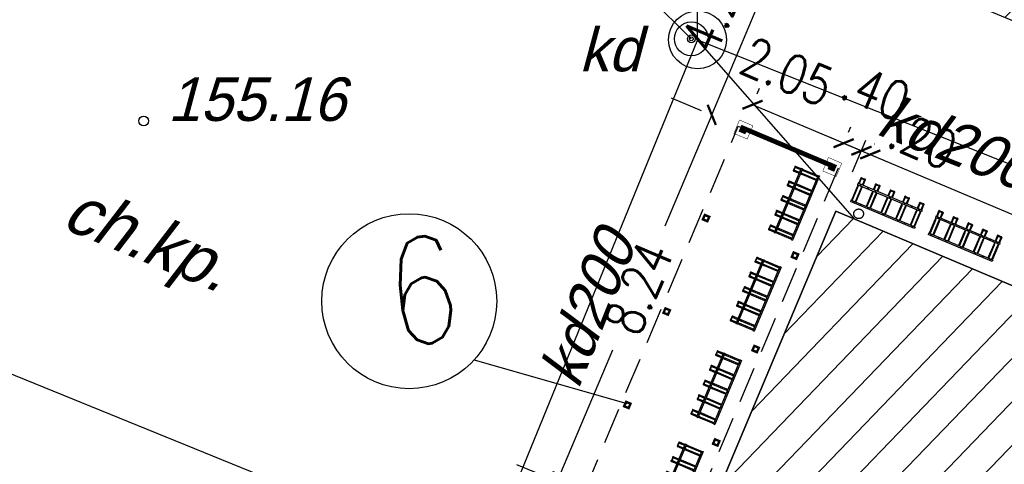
# Model space of a CAD drawing. Extents: x 7535570 to 7569561, y 5723799 to 5746390.
# Tile 6 of 17: x 7553003 to 7555044, y 5728720 to 5729641. Entities that reach past the tile are written whole.
import ezdxf

# ---------------------------------------------------------------- set-up
doc = ezdxf.new("R2010")
doc.units = 0
doc.header["$MEASUREMENT"] = 0
doc.linetypes.add('4001', pattern=[0])
doc.linetypes.add('DASHED2', pattern=[0.375, 0.25, -0.125])
doc.layers.get('0').update_dxf_attribs({"linetype": 'CONTINUOUS'})
doc.layers.get('Defpoints').update_dxf_attribs({"linetype": 'CONTINUOUS'})
doc.layers.add('area', color=6, linetype='CONTINUOUS', plot=False)
for name, color, linetype in [('BUDYNKI', 1, 'CONTINUOUS'), ('dim', 40, 'CONTINUOUS'), ('DROGI', 135, 'CONTINUOUS'), ('ELEMENTY_BUDYNKOW', 7, 'CONTINUOUS'), ('HATCH', 8, 'CONTINUOUS'), ('RZEZBA', 8, 'CONTINUOUS'), ('RZEŹBA', 8, 'CONTINUOUS'), ('TEXT', 2, 'CONTINUOUS'), ('UZ_KANALIZACJA', 14, 'CONTINUOUS')]:
    doc.layers.add(name, color=color, linetype=linetype)
doc.layers.add('sc', color=4, linetype='CONTINUOUS', lineweight=30)
doc.styles.add('romans', font='romans.shx', dxfattribs={"width": 0.8})
doc.dimstyles.new('SS', dxfattribs={"dimscale": 0.8, "dimtxt": 100, "dimasz": 40, "dimexe": 30, "dimexo": 200, "dimgap": 50, "dimtad": 1, "dimlfac": 0.01, "dimrnd": 0.01, "dimzin": 4, "dimdsep": 46, "dimtxsty": 'romans', "dimblk": 'ARCHTICK', "dimcen": 50, "dimclrd": 256, "dimclre": 256, "dimclrt": 3, "dimadec": 0, "dimazin": 0, "dimtfac": 1.2, "dimtmove": 2, "dimatfit": 3, "dimldrblk": 'ARCHTICK', "dimfxl": 1, "dimtolj": 1, "dimarcsym": 0})

# ---------------------------------------------------------------- blocks, each defined once
blk = doc.blocks.new('st5')
at = {"color": 7, "linetype": 'Continuous', "lineweight": 25}
for p, q in [((-144, -3), (-144, 0)), ((-144, 0), (0, 0)), ((-144, -3), (0, -3)), ((-143, -3), (-143, -4.9)), ((-143, -4.9), (-143, -33.5)), ((-141.2, -4.9), (-141.2, -3)), ((-141.2, -33.5), (-141.2, -4.9)), ((-134.8, -3), (-134.8, -4.9)), ((-134.8, -4.9), (-134.8, -33.5)), ((-133, -4.9), (-133, -3)), ((-133, -33.5), (-133, -4.9)), ((-110.1, -3), (-110.1, -4.9)), ((-110.1, -4.9), (-110.1, -34.3)), ((-108.3, -4.9), (-108.3, -3)), ((-108.3, -34.3), (-108.3, -4.9)), ((-101.7, -3), (-101.7, -4.9)), ((-101.7, -4.9), (-101.7, -34.3)), ((-99.9, -4.9), (-99.9, -3)), ((-99.9, -34.3), (-99.9, -4.9)), ((-77.1, -3), (-77.1, -4.9)), ((-77.1, -4.9), (-77.1, -33.5)), ((-75.2, -4.9), (-75.2, -3)), ((-75.2, -33.5), (-75.2, -4.9)), ((-68.7, -3), (-68.7, -4.9)), ((-68.7, -4.9), (-68.7, -33.5)), ((-66.9, -4.9), (-66.9, -3)), ((-66.9, -33.5), (-66.9, -4.9)), ((-44, -3), (-44, -4.9)), ((-44, -4.9), (-44, -34.3)), ((-42.3, -4.9), (-42.3, -3)), ((-42.3, -34.3), (-42.3, -4.9)), ((-35.8, -3), (-35.8, -4.9)), ((-35.8, -4.9), (-35.8, -34.3)), ((-34, -4.9), (-34, -3)), ((-34, -34.3), (-34, -4.9)), ((-11.1, -3), (-11.1, -4.9)), ((-11.1, -4.9), (-11.1, -33.5)), ((-9.2, -4.9), (-9.2, -3)), ((-9.2, -33.5), (-9.2, -4.9)), ((-2.7, -3), (-2.7, -4.9)), ((-2.7, -4.9), (-2.7, -33.5)), ((-0.9, -4.9), (-0.9, -3)), ((-0.9, -33.5), (-0.9, -4.9)), ((0, -3), (0, 0)), ((-144, -41), (-144, -38)), ((-144, -38), (0, -38)), ((-143, -33.5), (-143, -36.2)), ((-143, -36.2), (-143, -38)), ((-141.2, -36.2), (-141.2, -33.5)), ((-141.2, -38), (-141.2, -36.2)), ((-134.8, -33.5), (-134.8, -36.2)), ((-134.8, -36.2), (-134.8, -38)), ((-133, -36.2), (-133, -33.5)), ((-133, -38), (-133, -36.2)), ((-110.1, -34.3), (-110.1, -36.9)), ((-110.1, -36.9), (-110.1, -38)), ((-108.3, -36.9), (-108.3, -34.3)), ((-108.3, -38), (-108.3, -36.9)), ((-101.7, -34.3), (-101.7, -36.9)), ((-101.7, -36.9), (-101.7, -38)), ((-99.9, -36.9), (-99.9, -34.3)), ((-99.9, -38), (-99.9, -36.9)), ((-77.1, -33.5), (-77.1, -36.2)), ((-77.1, -36.2), (-77.1, -38)), ((-75.2, -36.2), (-75.2, -33.5)), ((-75.2, -38), (-75.2, -36.2)), ((-68.7, -33.5), (-68.7, -36.2)), ((-68.7, -36.2), (-68.7, -38)), ((-66.9, -36.2), (-66.9, -33.5)), ((-66.9, -38), (-66.9, -36.2)), ((-44, -34.3), (-44, -36.9)), ((-44, -36.9), (-44, -38)), ((-42.3, -36.9), (-42.3, -34.3)), ((-42.3, -38), (-42.3, -36.9)), ((-35.8, -34.3), (-35.8, -36.9)), ((-35.8, -36.9), (-35.8, -38)), ((-34, -36.9), (-34, -34.3)), ((-34, -38), (-34, -36.9)), ((-11.1, -33.5), (-11.1, -36.2)), ((-11.1, -36.2), (-11.1, -38)), ((-9.2, -36.2), (-9.2, -33.5)), ((-9.2, -38), (-9.2, -36.2)), ((-2.7, -33.5), (-2.7, -36.2)), ((-2.7, -36.2), (-2.7, -38)), ((-0.9, -36.2), (-0.9, -33.5)), ((-0.9, -38), (-0.9, -36.2)), ((0, -41), (0, -38)), ((-144, -41), (0, -41)), ((-143, -41), (-143, -52.8)), ((-143, -52.8), (-143, -53.5)), ((-141.2, -52.8), (-141.2, -41)), ((-141.2, -53.3), (-141.2, -52.8)), ((-134.8, -52.9), (-141.2, -52.9)), ((-141.2, -54.1), (-141.2, -53.3)), ((-141.2, -54.1), (-134.8, -54.1)), ((-134.8, -41), (-134.8, -52.8)), ((-134.8, -52.8), (-134.8, -53.3)), ((-134.8, -54.1), (-134.8, -53.3)), ((-133, -52.8), (-133, -41)), ((-133, -53.5), (-133, -52.8)), ((-110.1, -41), (-110.1, -52.8)), ((-110.1, -52.8), (-110.1, -53.5)), ((-108.3, -52.8), (-108.3, -41)), ((-101.7, -52.4), (-108.3, -52.4)), ((-108.3, -52.9), (-108.3, -52.8)), ((-108.3, -53.6), (-108.3, -52.9)), ((-108.3, -53.6), (-101.7, -53.6)), ((-101.7, -41), (-101.7, -52.8)), ((-101.7, -52.8), (-101.7, -52.9)), ((-101.7, -53.6), (-101.7, -52.9)), ((-99.9, -52.8), (-99.9, -41)), ((-99.9, -53.5), (-99.9, -52.8)), ((-77.1, -41), (-77.1, -52.8)), ((-77.1, -52.8), (-77.1, -53.5)), ((-75.2, -52.8), (-75.2, -41)), ((-75.2, -53.3), (-75.2, -52.8)), ((-68.7, -52.9), (-75.2, -52.9)), ((-75.2, -54.1), (-75.2, -53.3)), ((-75.2, -54.1), (-68.7, -54.1)), ((-68.7, -41), (-68.7, -52.8)), ((-68.7, -52.8), (-68.7, -53.3)), ((-68.7, -54.1), (-68.7, -53.3)), ((-66.9, -52.8), (-66.9, -41)), ((-66.9, -53.5), (-66.9, -52.8)), ((-44, -41), (-44, -52.8)), ((-44, -52.8), (-44, -53.5)), ((-42.3, -52.8), (-42.3, -41)), ((-35.8, -52.4), (-42.3, -52.4)), ((-42.3, -52.9), (-42.3, -52.8)), ((-42.3, -53.6), (-42.3, -52.9)), ((-42.3, -53.6), (-35.8, -53.6)), ((-35.8, -41), (-35.8, -52.8)), ((-35.8, -52.8), (-35.8, -52.9)), ((-35.8, -53.6), (-35.8, -52.9)), ((-34, -52.8), (-34, -41)), ((-34, -53.5), (-34, -52.8)), ((-11.1, -41), (-11.1, -52.8)), ((-11.1, -52.8), (-11.1, -53.5)), ((-9.2, -52.8), (-9.2, -41)), ((-9.2, -53.3), (-9.2, -52.8)), ((-2.7, -52.9), (-9.2, -52.9)), ((-9.2, -54.1), (-9.2, -53.3)), ((-9.2, -54.1), (-2.7, -54.1)), ((-2.7, -41), (-2.7, -52.8)), ((-2.7, -52.8), (-2.7, -53.3)), ((-2.7, -54.1), (-2.7, -53.3)), ((-0.9, -52.8), (-0.9, -41)), ((-0.9, -53.5), (-0.9, -52.8))]:
    blk.add_line(p, q, dxfattribs=at)
at = {"color": 8, "linetype": 'Continuous', "lineweight": 25, "flags": 128}
for points in [[(-143, -4.9), (-143, -4.9), (-143, -5), (-142.9, -5), (-142.8, -5.1), (-142.6, -5.1), (-142.5, -5.1), (-142.3, -5.2), (-142.1, -5.2), (-141.9, -5.2), (-141.8, -5.1), (-141.6, -5.1), (-141.5, -5.1), (-141.4, -5), (-141.3, -4.9), (-141.3, -4.9), (-141.2, -4.9)], [(-134.8, -4.9), (-134.7, -4.9), (-134.7, -5), (-134.6, -5), (-134.5, -5.1), (-134.3, -5.1), (-134.2, -5.1), (-134, -5.2), (-133.8, -5.2), (-133.6, -5.2), (-133.5, -5.1), (-133.3, -5.1), (-133.2, -5.1), (-133.1, -5), (-133, -4.9), (-133, -4.9), (-133, -4.9)], [(-110.1, -4.9), (-110, -4.9), (-110, -5), (-109.9, -5), (-109.8, -5.1), (-109.6, -5.1), (-109.5, -5.1), (-109.3, -5.2), (-109.1, -5.2), (-108.9, -5.2), (-108.8, -5.1), (-108.6, -5.1), (-108.5, -5.1), (-108.4, -5), (-108.3, -4.9), (-108.3, -4.9), (-108.3, -4.9)], [(-101.7, -4.9), (-101.7, -4.9), (-101.7, -5), (-101.6, -5), (-101.5, -5.1), (-101.3, -5.1), (-101.2, -5.1), (-101, -5.2), (-100.8, -5.2), (-100.6, -5.2), (-100.5, -5.1), (-100.3, -5.1), (-100.2, -5.1), (-100.1, -5), (-100, -4.9), (-100, -4.9), (-99.9, -4.9)], [(-77.1, -4.9), (-77, -4.9), (-77, -5), (-76.9, -5), (-76.8, -5.1), (-76.6, -5.1), (-76.5, -5.1), (-76.3, -5.2), (-76.1, -5.2), (-75.9, -5.2), (-75.8, -5.1), (-75.6, -5.1), (-75.5, -5.1), (-75.4, -5), (-75.3, -4.9), (-75.3, -4.9), (-75.2, -4.9)], [(-68.7, -4.9), (-68.7, -4.9), (-68.7, -5), (-68.6, -5), (-68.5, -5.1), (-68.3, -5.1), (-68.2, -5.1), (-68, -5.2), (-67.8, -5.2), (-67.6, -5.2), (-67.5, -5.1), (-67.3, -5.1), (-67.2, -5.1), (-67.1, -5), (-67, -4.9), (-67, -4.9), (-66.9, -4.9)], [(-44, -4.9), (-44, -4.9), (-44, -5), (-43.9, -5), (-43.8, -5.1), (-43.6, -5.1), (-43.5, -5.1), (-43.3, -5.2), (-43.1, -5.2), (-42.9, -5.2), (-42.8, -5.1), (-42.6, -5.1), (-42.5, -5.1), (-42.4, -5), (-42.3, -4.9), (-42.3, -4.9), (-42.3, -4.9)], [(-35.8, -4.9), (-35.7, -4.9), (-35.7, -5), (-35.6, -5), (-35.5, -5.1), (-35.3, -5.1), (-35.2, -5.1), (-35, -5.2), (-34.8, -5.2), (-34.6, -5.2), (-34.5, -5.1), (-34.3, -5.1), (-34.2, -5.1), (-34.1, -5), (-34, -4.9), (-34, -4.9), (-34, -4.9)], [(-11.1, -4.9), (-11, -4.9), (-11, -5), (-10.9, -5), (-10.8, -5.1), (-10.6, -5.1), (-10.5, -5.1), (-10.3, -5.2), (-10.1, -5.2), (-9.9, -5.2), (-9.8, -5.1), (-9.6, -5.1), (-9.5, -5.1), (-9.4, -5), (-9.3, -4.9), (-9.3, -4.9), (-9.2, -4.9)], [(-2.7, -4.9), (-2.7, -4.9), (-2.7, -5), (-2.6, -5), (-2.5, -5.1), (-2.3, -5.1), (-2.2, -5.1), (-2, -5.2), (-1.8, -5.2), (-1.6, -5.2), (-1.5, -5.1), (-1.3, -5.1), (-1.2, -5.1), (-1.1, -5), (-1, -4.9), (-1, -4.9), (-0.9, -4.9)], [(-143, -33.5), (-143, -33.6), (-143, -33.7), (-142.9, -33.7), (-142.8, -33.8), (-142.6, -33.8), (-142.5, -33.8), (-142.3, -33.8), (-142.1, -33.8), (-141.9, -33.8), (-141.8, -33.8), (-141.6, -33.8), (-141.5, -33.7), (-141.4, -33.7), (-141.3, -33.6), (-141.3, -33.6), (-141.2, -33.5)], [(-143, -36.2), (-143, -36.4), (-143, -36.5), (-142.9, -36.6), (-142.8, -36.8), (-142.6, -36.9), (-142.5, -36.9), (-142.3, -37), (-142.1, -37), (-141.9, -37), (-141.8, -36.9), (-141.6, -36.8), (-141.5, -36.7), (-141.4, -36.6), (-141.3, -36.4), (-141.3, -36.3), (-141.2, -36.2)], [(-134.8, -33.5), (-134.7, -33.6), (-134.7, -33.7), (-134.6, -33.7), (-134.5, -33.8), (-134.3, -33.8), (-134.2, -33.8), (-134, -33.8), (-133.8, -33.8), (-133.6, -33.8), (-133.5, -33.8), (-133.3, -33.8), (-133.2, -33.7), (-133.1, -33.7), (-133, -33.6), (-133, -33.6), (-133, -33.5)], [(-134.8, -36.2), (-134.7, -36.4), (-134.7, -36.5), (-134.6, -36.6), (-134.5, -36.8), (-134.3, -36.9), (-134.2, -36.9), (-134, -37), (-133.8, -37), (-133.6, -37), (-133.5, -36.9), (-133.3, -36.8), (-133.2, -36.7), (-133.1, -36.6), (-133, -36.4), (-133, -36.3), (-133, -36.2)], [(-110.1, -34.3), (-110, -34.3), (-110, -34.4), (-109.9, -34.4), (-109.8, -34.5), (-109.6, -34.5), (-109.5, -34.5), (-109.3, -34.6), (-109.1, -34.6), (-108.9, -34.6), (-108.8, -34.5), (-108.6, -34.5), (-108.5, -34.5), (-108.4, -34.4), (-108.3, -34.4), (-108.3, -34.3), (-108.3, -34.3)], [(-110.1, -36.9), (-110, -37.1), (-110, -37.2), (-109.9, -37.4), (-109.8, -37.5), (-109.6, -37.6), (-109.5, -37.7), (-109.3, -37.7), (-109.1, -37.7), (-108.9, -37.7), (-108.8, -37.6), (-108.6, -37.5), (-108.5, -37.4), (-108.4, -37.3), (-108.3, -37.2), (-108.3, -37), (-108.3, -36.9)], [(-101.7, -34.3), (-101.7, -34.3), (-101.7, -34.4), (-101.6, -34.4), (-101.5, -34.5), (-101.3, -34.5), (-101.2, -34.5), (-101, -34.6), (-100.8, -34.6), (-100.6, -34.6), (-100.5, -34.5), (-100.3, -34.5), (-100.2, -34.5), (-100.1, -34.4), (-100, -34.4), (-100, -34.3), (-99.9, -34.3)], [(-101.7, -36.9), (-101.7, -37.1), (-101.7, -37.2), (-101.6, -37.4), (-101.5, -37.5), (-101.3, -37.6), (-101.2, -37.7), (-101, -37.7), (-100.8, -37.7), (-100.6, -37.7), (-100.5, -37.6), (-100.3, -37.5), (-100.2, -37.4), (-100.1, -37.3), (-100, -37.2), (-100, -37), (-99.9, -36.9)], [(-77.1, -33.5), (-77, -33.6), (-77, -33.7), (-76.9, -33.7), (-76.8, -33.8), (-76.6, -33.8), (-76.5, -33.8), (-76.3, -33.8), (-76.1, -33.8), (-75.9, -33.8), (-75.8, -33.8), (-75.6, -33.8), (-75.5, -33.7), (-75.4, -33.7), (-75.3, -33.6), (-75.3, -33.6), (-75.2, -33.5)], [(-77.1, -36.2), (-77, -36.4), (-77, -36.5), (-76.9, -36.6), (-76.8, -36.8), (-76.6, -36.9), (-76.5, -36.9), (-76.3, -37), (-76.1, -37), (-75.9, -37), (-75.8, -36.9), (-75.6, -36.8), (-75.5, -36.7), (-75.4, -36.6), (-75.3, -36.4), (-75.3, -36.3), (-75.2, -36.2)], [(-68.7, -33.5), (-68.7, -33.6), (-68.7, -33.7), (-68.6, -33.7), (-68.5, -33.8), (-68.3, -33.8), (-68.2, -33.8), (-68, -33.8), (-67.8, -33.8), (-67.6, -33.8), (-67.5, -33.8), (-67.3, -33.8), (-67.2, -33.7), (-67.1, -33.7), (-67, -33.6), (-67, -33.6), (-66.9, -33.5)], [(-68.7, -36.2), (-68.7, -36.4), (-68.7, -36.5), (-68.6, -36.6), (-68.5, -36.8), (-68.3, -36.9), (-68.2, -36.9), (-68, -37), (-67.8, -37), (-67.6, -37), (-67.5, -36.9), (-67.3, -36.8), (-67.2, -36.7), (-67.1, -36.6), (-67, -36.4), (-67, -36.3), (-66.9, -36.2)], [(-44, -34.3), (-44, -34.3), (-44, -34.4), (-43.9, -34.4), (-43.8, -34.5), (-43.6, -34.5), (-43.5, -34.5), (-43.3, -34.6), (-43.1, -34.6), (-42.9, -34.6), (-42.8, -34.5), (-42.6, -34.5), (-42.5, -34.5), (-42.4, -34.4), (-42.3, -34.4), (-42.3, -34.3), (-42.3, -34.3)], [(-44, -36.9), (-44, -37.1), (-44, -37.2), (-43.9, -37.4), (-43.8, -37.5), (-43.6, -37.6), (-43.5, -37.7), (-43.3, -37.7), (-43.1, -37.7), (-42.9, -37.7), (-42.8, -37.6), (-42.6, -37.5), (-42.5, -37.4), (-42.4, -37.3), (-42.3, -37.2), (-42.3, -37), (-42.3, -36.9)], [(-35.8, -34.3), (-35.7, -34.3), (-35.7, -34.4), (-35.6, -34.4), (-35.5, -34.5), (-35.3, -34.5), (-35.2, -34.5), (-35, -34.6), (-34.8, -34.6), (-34.6, -34.6), (-34.5, -34.5), (-34.3, -34.5), (-34.2, -34.5), (-34.1, -34.4), (-34, -34.4), (-34, -34.3), (-34, -34.3)], [(-35.8, -36.9), (-35.7, -37.1), (-35.7, -37.2), (-35.6, -37.4), (-35.5, -37.5), (-35.3, -37.6), (-35.2, -37.7), (-35, -37.7), (-34.8, -37.7), (-34.6, -37.7), (-34.5, -37.6), (-34.3, -37.5), (-34.2, -37.4), (-34.1, -37.3), (-34, -37.2), (-34, -37), (-34, -36.9)], [(-11.1, -33.5), (-11, -33.6), (-11, -33.7), (-10.9, -33.7), (-10.8, -33.8), (-10.6, -33.8), (-10.5, -33.8), (-10.3, -33.8), (-10.1, -33.8), (-9.9, -33.8), (-9.8, -33.8), (-9.6, -33.8), (-9.5, -33.7), (-9.4, -33.7), (-9.3, -33.6), (-9.3, -33.6), (-9.2, -33.5)], [(-11.1, -36.2), (-11, -36.4), (-11, -36.5), (-10.9, -36.6), (-10.8, -36.8), (-10.6, -36.9), (-10.5, -36.9), (-10.3, -37), (-10.1, -37), (-9.9, -37), (-9.8, -36.9), (-9.6, -36.8), (-9.5, -36.7), (-9.4, -36.6), (-9.3, -36.4), (-9.3, -36.3), (-9.2, -36.2)], [(-2.7, -33.5), (-2.7, -33.6), (-2.7, -33.7), (-2.6, -33.7), (-2.5, -33.8), (-2.3, -33.8), (-2.2, -33.8), (-2, -33.8), (-1.8, -33.8), (-1.6, -33.8), (-1.5, -33.8), (-1.3, -33.8), (-1.2, -33.7), (-1.1, -33.7), (-1, -33.6), (-1, -33.6), (-0.9, -33.5)], [(-2.7, -36.2), (-2.7, -36.4), (-2.7, -36.5), (-2.6, -36.6), (-2.5, -36.8), (-2.3, -36.9), (-2.2, -36.9), (-2, -37), (-1.8, -37), (-1.6, -37), (-1.5, -36.9), (-1.3, -36.8), (-1.2, -36.7), (-1.1, -36.6), (-1, -36.4), (-1, -36.3), (-0.9, -36.2)], [(-141.2, -52.8), (-141.3, -52.9), (-141.3, -53.1), (-141.4, -53.2), (-141.5, -53.3), (-141.6, -53.4), (-141.8, -53.5), (-141.9, -53.6), (-142.1, -53.6), (-142.3, -53.6), (-142.5, -53.5), (-142.6, -53.5), (-142.8, -53.4), (-142.9, -53.3), (-143, -53.1), (-143, -53), (-143, -52.8)], [(-133, -52.8), (-133, -52.9), (-133, -53.1), (-133.1, -53.2), (-133.2, -53.3), (-133.3, -53.4), (-133.5, -53.5), (-133.6, -53.6), (-133.8, -53.6), (-134, -53.6), (-134.2, -53.5), (-134.3, -53.5), (-134.5, -53.4), (-134.6, -53.3), (-134.7, -53.1), (-134.7, -53), (-134.8, -52.8)], [(-108.3, -52.8), (-108.3, -52.9), (-108.3, -53.1), (-108.4, -53.2), (-108.5, -53.3), (-108.6, -53.4), (-108.8, -53.5), (-108.9, -53.6), (-109.1, -53.6), (-109.3, -53.6), (-109.5, -53.5), (-109.6, -53.5), (-109.8, -53.4), (-109.9, -53.3), (-110, -53.1), (-110, -53), (-110.1, -52.8)], [(-99.9, -52.8), (-100, -52.9), (-100, -53.1), (-100.1, -53.2), (-100.2, -53.3), (-100.3, -53.4), (-100.5, -53.5), (-100.6, -53.6), (-100.8, -53.6), (-101, -53.6), (-101.2, -53.5), (-101.3, -53.5), (-101.5, -53.4), (-101.6, -53.3), (-101.7, -53.1), (-101.7, -53), (-101.7, -52.8)], [(-75.2, -52.8), (-75.3, -52.9), (-75.3, -53.1), (-75.4, -53.2), (-75.5, -53.3), (-75.6, -53.4), (-75.8, -53.5), (-75.9, -53.6), (-76.1, -53.6), (-76.3, -53.6), (-76.5, -53.5), (-76.6, -53.5), (-76.8, -53.4), (-76.9, -53.3), (-77, -53.1), (-77, -53), (-77.1, -52.8)], [(-66.9, -52.8), (-67, -52.9), (-67, -53.1), (-67.1, -53.2), (-67.2, -53.3), (-67.3, -53.4), (-67.5, -53.5), (-67.6, -53.6), (-67.8, -53.6), (-68, -53.6), (-68.2, -53.5), (-68.3, -53.5), (-68.5, -53.4), (-68.6, -53.3), (-68.7, -53.1), (-68.7, -53), (-68.7, -52.8)], [(-42.3, -52.8), (-42.3, -52.9), (-42.3, -53.1), (-42.4, -53.2), (-42.5, -53.3), (-42.6, -53.4), (-42.8, -53.5), (-42.9, -53.6), (-43.1, -53.6), (-43.3, -53.6), (-43.5, -53.5), (-43.6, -53.5), (-43.8, -53.4), (-43.9, -53.3), (-44, -53.1), (-44, -53), (-44, -52.8), (-44, -52.8)], [(-34, -52.8), (-34, -52.9), (-34, -53.1), (-34.1, -53.2), (-34.2, -53.3), (-34.3, -53.4), (-34.5, -53.5), (-34.6, -53.6), (-34.8, -53.6), (-35, -53.6), (-35.2, -53.5), (-35.3, -53.5), (-35.5, -53.4), (-35.6, -53.3), (-35.7, -53.1), (-35.7, -53), (-35.8, -52.8), (-35.8, -52.8)], [(-9.2, -52.8), (-9.3, -52.9), (-9.3, -53.1), (-9.4, -53.2), (-9.5, -53.3), (-9.6, -53.4), (-9.8, -53.5), (-9.9, -53.6), (-10.1, -53.6), (-10.3, -53.6), (-10.5, -53.5), (-10.6, -53.5), (-10.8, -53.4), (-10.9, -53.3), (-11, -53.1), (-11, -53), (-11.1, -52.8)], [(-0.9, -52.8), (-1, -52.9), (-1, -53.1), (-1.1, -53.2), (-1.2, -53.3), (-1.3, -53.4), (-1.5, -53.5), (-1.6, -53.6), (-1.8, -53.6), (-2, -53.6), (-2.2, -53.5), (-2.3, -53.5), (-2.5, -53.4), (-2.6, -53.3), (-2.7, -53.1), (-2.7, -53), (-2.7, -52.8)]]:
    blk.add_lwpolyline(points, dxfattribs=at)
at = {"color": 7, "linetype": 'Continuous', "lineweight": 25}
for centre in [(-138, -1.5), (-121.5, -1.5), (-105, -1.5), (-72, -1.5), (-39, -1.5), (-22.5, -1.5), (-6, -1.5), (-138, -39.5), (-121.5, -39.5), (-105, -39.5), (-72, -39.5), (-39, -39.5), (-22.5, -39.5), (-6, -39.5)]:
    blk.add_circle(centre, 0.5, dxfattribs=at)
for centre in [(-142.1, -53.5), (-133.8, -53.5), (-109.1, -53.5), (-100.8, -53.5), (-76.1, -53.5), (-67.8, -53.5), (-43.1, -53.5), (-34.8, -53.5), (-10.1, -53.5), (-1.8, -53.5)]:
    blk.add_arc(centre, 0.9, 180, 0, dxfattribs=at)
blk = doc.blocks.new('_ArchTick')
at = {"color": 0, "linetype": 'ByBlock', "const_width": 0.15}
blk.add_lwpolyline([(-0.5, -0.5), (0.5, 0.5)], dxfattribs=at)
blk = doc.blocks.new('*D44')
at = {"layer": 'Defpoints', "color": 0, "transparency": 16777216}
for p in [(7554500.4, 5729417), (7554117, 5728684.4), (7554180.3, 5728657.7)]:
    blk.add_point(p, dxfattribs=at)
at = {"layer": 'dim', "lineweight": -2, "transparency": 16777216}
for p, q in [((7554353, 5729479.1), (7554415, 5729453)), ((7554437.2, 5729443.7), (7554340.1, 5729213.4)), ((7554117, 5728684.4), (7554232, 5728957.1)), ((7554032.8, 5728719.9), (7554094.9, 5728693.7))]:
    blk.add_line(p, q, dxfattribs=at)
at = {"layer": 'dim', "lineweight": -2, "transparency": 16777216, "xscale": 32, "yscale": 32, "zscale": 32}
for p, rotation in [((7554437.2, 5729443.7), 67.13832148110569), ((7554117, 5728684.4), 247.1383214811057)]:
    blk.add_blockref('_ArchTick', p, dxfattribs=dict(at, rotation=rotation))
at = {"layer": 'dim', "color": 3, "transparency": 16777216, "insert": (7554286, 5729085.2), "char_height": 80, "attachment_point": 5, "rotation": 67.1383, "style": 'romans'}
blk.add_mtext('\\A1;8.24', dxfattribs=at)
blk = doc.blocks.new('*D45')
at = {"layer": 'Defpoints', "color": 0, "transparency": 16777216}
for p in [(7554747.5, 5729369.5), (7554662.5, 5729270.9), (7554666.8, 5729178.2)]:
    blk.add_point(p, dxfattribs=at)
at = {"layer": 'dim', "lineweight": -2, "transparency": 16777216}
for p, q in [((7554724.7, 5729418.3), (7554719.9, 5729407.1)), ((7554710.6, 5729385), (7554681.1, 5729397.4)), ((7554710.6, 5729385), (7554747.5, 5729369.5)), ((7554729, 5729325.6), (7554756.8, 5729391.6)), ((7554747.5, 5729369.5), (7554777, 5729357))]:
    blk.add_line(p, q, dxfattribs=at)
at = {"layer": 'dim', "lineweight": -2, "transparency": 16777216, "xscale": 32, "yscale": 32, "zscale": 32}
for p, rotation in [((7554710.6, 5729385), 337.1383214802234), ((7554747.5, 5729369.5), 157.1383214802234)]:
    blk.add_blockref('_ArchTick', p, dxfattribs=dict(at, rotation=rotation))
at = {"layer": 'dim', "color": 3, "transparency": 16777216, "insert": (7554777.2, 5729491.5), "char_height": 80, "attachment_point": 5, "rotation": 337.1383, "style": 'romans'}
blk.add_mtext('\\A1;.40', dxfattribs=at)
blk = doc.blocks.new('*D46')
at = {"layer": 'Defpoints', "color": 0, "transparency": 16777216}
for p in [(7554765.8, 5729361.7), (7554712.8, 5729235.9, -14109.3), (7554666.8, 5729178.2)]:
    blk.add_point(p, dxfattribs=at)
at = {"layer": 'dim', "lineweight": -2, "transparency": 16777216}
for p, q in [((7554729, 5729325.6), (7554756.8, 5729391.6)), ((7554774.9, 5729383.4), (7554775.1, 5729383.8)), ((7554747.5, 5729369.5), (7554718, 5729381.9)), ((7554747.5, 5729369.5), (7554765.8, 5729361.7)), ((7554765.8, 5729361.7), (7554795.3, 5729349.3))]:
    blk.add_line(p, q, dxfattribs=at)
at = {"layer": 'dim', "lineweight": -2, "transparency": 16777216, "xscale": 32, "yscale": 32, "zscale": 32}
for p, rotation in [((7554747.5, 5729369.5), 337.1383214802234), ((7554765.8, 5729361.7), 157.1383214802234)]:
    blk.add_blockref('_ArchTick', p, dxfattribs=dict(at, rotation=rotation))
at = {"layer": 'dim', "color": 3, "transparency": 16777216, "insert": (7554875.1, 5729390.9), "char_height": 80, "attachment_point": 5, "rotation": 337.1383, "style": 'romans'}
blk.add_mtext('\\A1;.20', dxfattribs=at)
blk = doc.blocks.new('*D47')
at = {"layer": 'Defpoints', "color": 0, "transparency": 16777216}
for p in [(7554712.8, 5729235.9, -14109.3), (7555866.6, 5728897.6), (7555813.5, 5728771.8, -14109.3)]:
    blk.add_point(p, dxfattribs=at)
at = {"layer": 'dim', "lineweight": -2, "transparency": 16777216}
for p, q in [((7554774.9, 5729383.4), (7554775.1, 5729383.8)), ((7554765.8, 5729361.7), (7555866.6, 5728897.6)), ((7555875.7, 5728919.2), (7555875.9, 5728919.7))]:
    blk.add_line(p, q, dxfattribs=at)
at = {"layer": 'dim', "lineweight": -2, "transparency": 16777216, "xscale": 32, "yscale": 32, "zscale": 32}
for p, rotation in [((7554765.8, 5729361.7), 157.1383214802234), ((7555866.6, 5728897.6), 337.1383214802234)]:
    blk.add_blockref('_ArchTick', p, dxfattribs=dict(at, rotation=rotation))
at = {"layer": 'dim', "color": 3, "transparency": 16777216, "insert": (7555347.3, 5729203.4), "char_height": 80, "attachment_point": 5, "rotation": 337.1383, "style": 'romans'}
blk.add_mtext('\\A1;11.95', dxfattribs=at)
blk = doc.blocks.new('*D49')
at = {"layer": 'Defpoints', "color": 0, "transparency": 16777216}
for p in [(7554521.7, 5729464.7), (7554473.6, 5729350.6), (7554662.5, 5729270.9)]:
    blk.add_point(p, dxfattribs=at)
at = {"layer": 'dim', "lineweight": -2, "transparency": 16777216}
for p, q in [((7554535.8, 5729498), (7554531, 5729486.8)), ((7554710.6, 5729385), (7554521.7, 5729464.7)), ((7554724.7, 5729418.3), (7554719.9, 5729407.1))]:
    blk.add_line(p, q, dxfattribs=at)
at = {"layer": 'dim', "lineweight": -2, "transparency": 16777216, "xscale": 32, "yscale": 32, "zscale": 32}
for p, rotation in [((7554521.7, 5729464.7), 157.1383214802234), ((7554710.6, 5729385), 337.1383214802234)]:
    blk.add_blockref('_ArchTick', p, dxfattribs=dict(at, rotation=rotation))
at = {"layer": 'dim', "color": 3, "transparency": 16777216, "insert": (7554593.7, 5729533.2), "char_height": 80, "attachment_point": 5, "rotation": 337.1383, "style": 'romans'}
blk.add_mtext('\\A1;2.05', dxfattribs=at)
blk = doc.blocks.new('*D50')
at = {"layer": 'Defpoints', "color": 0, "transparency": 16777216}
for p in [(7554600.4, 5729830.7), (7554673.5, 5729799.9), (7554500.4, 5729417)]:
    blk.add_point(p, dxfattribs=at)
at = {"layer": 'dim', "lineweight": -2, "transparency": 16777216}
for p, q in [((7554526.1, 5729862.1), (7554578.3, 5729840.1)), ((7554437.2, 5729443.7), (7554600.4, 5729830.7)), ((7554353, 5729479.1), (7554415, 5729453))]:
    blk.add_line(p, q, dxfattribs=at)
at = {"layer": 'dim', "lineweight": -2, "transparency": 16777216, "xscale": 32, "yscale": 32, "zscale": 32}
for p, rotation in [((7554600.4, 5729830.7), 67.1383214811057), ((7554437.2, 5729443.7), 247.1383214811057)]:
    blk.add_blockref('_ArchTick', p, dxfattribs=dict(at, rotation=rotation))
at = {"layer": 'dim', "color": 3, "transparency": 16777216, "insert": (7554445.1, 5729668.3), "char_height": 80, "attachment_point": 5, "rotation": 67.1383, "style": 'romans'}
blk.add_mtext('\\A1;4.20', dxfattribs=at)
blk = doc.blocks.new('wiata 20 bez tylu')
at = {"layer": 'area', "const_width": 1}
for points in [[(145.6, 860), (133.9, 832.4), (106.3, 844), (117.9, 871.7)], [(329.8, 782.3), (318.2, 754.7), (290.5, 766.3), (302.2, 794)], [(-172.6, 105.3), (-184.3, 77.7), (-211.9, 89.4), (-200.3, 117)], [(11.7, 27.6), (0, 0), (-27.6, 11.7), (-16, 39.3)]]:
    blk.add_lwpolyline(points, close=True, dxfattribs=at)
at = {"layer": 'sc', "linetype": 'DASHED2', "ltscale": 300}
blk.add_lwpolyline([(-204.8, 99.9), (115.4, 859.2), (322.7, 771.8), (2.6, 12.5)], close=True, dxfattribs=at)
at = {"layer": 'sc', "ltscale": 300, "const_width": 10}
for points in [[(129.2, 853.3), (127.2, 848.7), (122.6, 850.7), (124.6, 855.3), (129.2, 853.3)], [(124.6, 855.3), (313.5, 775.6)], [(236.2, 592.3), (234.2, 587.7), (229.6, 589.6), (231.5, 594.2), (236.2, 592.3)], [(154.6, 398.8), (152.6, 394.2), (148, 396.1), (150, 400.7), (154.6, 398.8)], [(73, 205.3), (71, 200.7), (66.4, 202.6), (68.4, 207.2), (73, 205.3)], [(-195.6, 96), (-6.7, 16.4)]]:
    blk.add_lwpolyline(points, dxfattribs=at)
for points in [[(313.5, 775.6), (311.5, 771), (306.9, 773), (308.9, 777.6)], [(51.9, 670), (49.9, 665.4), (45.3, 667.3), (47.3, 671.9)], [(236.2, 592.3), (234.2, 587.7), (229.6, 589.6), (231.5, 594.2)], [(-29.7, 476.5), (-31.7, 471.9), (-36.3, 473.8), (-34.3, 478.4)], [(154.6, 398.8), (152.6, 394.2), (148, 396.1), (150, 400.7)], [(-111.3, 283), (-113.2, 278.4), (-117.9, 280.3), (-115.9, 284.9)], [(73, 205.3), (71, 200.7), (66.4, 202.6), (68.4, 207.2)], [(-189, 98.7), (-191, 94.1), (-195.6, 96), (-193.6, 100.6)], [(-4.7, 21), (-6.7, 16.4), (-11.3, 18.3), (-9.3, 22.9)]]:
    blk.add_lwpolyline(points, close=True, dxfattribs=at)
at = {"layer": 'sc', "linetype": 'DASHED2', "ltscale": 300, "rotation": 247.1886237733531}
for p in [(227.6, 623.1), (148.1, 434.6), (66.5, 241.1), (-13.1, 52.2)]:
    blk.add_blockref('st5', p, dxfattribs=at)
blk = doc.blocks.new('1811')
at = {"layer": 'RZEŹBA', "color": 8, "linetype": 'Continuous'}
blk.add_circle((0, 0), 0.2, dxfattribs=at)
blk = doc.blocks.new('1726')
at = {"layer": 'UZ_KANALIZACJA', "color": 14, "linetype": 'Continuous'}
for radius in [0.16, 0.08]:
    blk.add_circle((0, 0), radius, dxfattribs=at)
blk = doc.blocks.new('MMAAPKOP')
at = {"layer": 'BUDYNKI'}
blk.add_polyline3d([(20102.9, -5078.5, 0), (18855.7, -4560.3, 0), (19124.8, -3922, 0), (20367.6, -4446, 0)], dxfattribs=at)
at = {"layer": 'DROGI'}
for p, q in [((19124.8, -3922), (18855.7, -4560.3)), ((20367.6, -4446), (19124.8, -3922))]:
    blk.add_line(p, q, dxfattribs=at)
at = {"layer": 'ELEMENTY_BUDYNKOW'}
blk.add_polyline3d([(19124.8, -3922, 0), (20367.6, -4446, 0), (20102.9, -5078.5, 0), (18855.7, -4560.3, 0), (19124.8, -3922, 0)], dxfattribs=at)
at = {"layer": 'UZ_KANALIZACJA'}
for p, q in [((18838, -3567), (18837.1, -3255.7)), ((18612.2, -3353.4), (18825, -3565)), ((18838, -3567, 15377.5), (18392, -4656, 15342.9)), ((19164.2, -3938.3), (18838, -3567)), ((18838, -3567), (19935, -4003)), ((18392, -4656), (16141, -3742))]:
    blk.add_line(p, q, dxfattribs=at)
for centre, radius in [((18838, -3567), 60), ((18825, -3565, 15394.1), 35)]:
    blk.add_circle(centre, radius, dxfattribs=at)
at = {"layer": 'RZEZBA', "xscale": 50, "yscale": 50, "zscale": 50}
blk.add_blockref('1811', (17690, -3735, 15516.1), dxfattribs=at)
at = {"layer": 'UZ_KANALIZACJA', "xscale": 50, "yscale": 50, "zscale": 50}
blk.add_blockref('1726', (18825, -3565, 15519.1), dxfattribs=at)
at = {"layer": 'DROGI', "oblique": 15}
blk.add_text('ch.kp.', height=100, rotation=337.4987, dxfattribs=at).set_placement((17515.9, -3954.8))
at = {"layer": 'RZEZBA', "oblique": 15}
blk.add_text('155.16', height=90, dxfattribs=at).set_placement((17740, -3735, 15516.1))
at = {"layer": 'UZ_KANALIZACJA', "oblique": 15}
for s, rotation, p in [('kd', 359.97, (18592.5, -3632.2, 15394.1)), ('kd200', 338.3248, (19205.5, -3761.5)), ('kd200', 68.2166, (18591.1, -4292.4))]:
    blk.add_text(s, height=90, rotation=rotation, dxfattribs=at).set_placement(p)

msp = doc.modelspace()

# ---------------------------------------------------------------- hatches: boundary and pattern name
at = {"layer": 'HATCH', "linetype": 'Continuous', "lineweight": 0}
h = msp.add_hatch(dxfattribs=at)
h.set_pattern_fill('ANSI31', color=256, scale=500, angle=1.05162, style=0)
h.set_pattern_definition([(46.0516201, (-23139.167, 1748.385), (-44.99783465, 43.37562538), [])])
h.paths.add_polyline_path([(7552490.837, 5733856.154), (7552650.837, 5734244.154), (7552722.837, 5734214.154), (7552717.437, 5734201.054), (7554866.737, 5733312.854), (7554871.037, 5733323.554), (7554942.737, 5733297.154), (7554452.837, 5732088.154), (7554383.337, 5732116.354), (7554388.937, 5732130.254), (7554076.737, 5732256.954), (7553697.837, 5731332.154), (7554828.537, 5730868.954), (7555027.837, 5731341.154), (7555083.137, 5731318.054), (7555079.237, 5731308.654), (7555485.237, 5731140.054), (7555489.337, 5731149.854), (7555548.837, 5731125.154), (7555508.637, 5731028.154), (7556722.837, 5730535.154), (7557682.237, 5732828.554), (7557123.837, 5733062.154), (7557735.837, 5734525.154), (7559193.837, 5733923.154), (7558927.837, 5733282.154), (7558866.137, 5733307.754), (7558664.837, 5732821.154), (7558707.837, 5732805.154), (7558690.837, 5732764.154), (7558648.437, 5732781.754), (7558434.837, 5732266.154), (7558476.837, 5732249.154), (7558461.837, 5732211.154), (7558419.737, 5732227.754), (7558203.837, 5731714.154), (7558244.837, 5731696.154), (7558228.637, 5731659.254), (7558187.637, 5731677.254), (7557974.837, 5731159.154), (7558014.837, 5731140.154), (7557999.837, 5731103.154), (7557958.837, 5731119.754), (7557743.837, 5730602.754), (7557784.837, 5730586.154), (7557769.837, 5730549.154), (7557728.837, 5730565.754), (7557512.637, 5730047.954), (7557551.837, 5730033.154), (7557537.837, 5729996.154), (7557498.637, 5730010.954), (7557441.437, 5729873.254), (7557771.937, 5729736.154), (7557766.337, 5729722.654), (7557859.837, 5729684.154), (7557686.837, 5729264.154), (7557352.437, 5729405.754), (7556669.137, 5727745.954), (7556682.037, 5727740.554), (7556653.837, 5727672.154), (7555668.837, 5728078.154), (7555672.737, 5728087.654), (7554425.537, 5728605.854), (7554694.637, 5729244.154), (7555937.437, 5728720.154), (7556135.837, 5729194.154), (7552357.837, 5730759.154), (7552354.237, 5730751.154), (7552312.837, 5730768.154), (7552370.237, 5730911.854), (7551942.637, 5731084.554), (7551235.937, 5729362.654), (7551102.237, 5729417.754), (7551081.337, 5729367.854), (7547132.937, 5730984.754), (7547152.537, 5731032.554), (7547013.937, 5731089.454), (7548052.737, 5733619.454), (7548192.337, 5733564.954), (7548650.273, 5734675.595), (7549254.437, 5734429.354), (7549197.153, 5734289.062), (7549427.537, 5734192.554), (7549486.037, 5734332.954), (7550090.737, 5734083.254), (7550033.051, 5733943.488), (7551087.037, 5733509.954), (7551144.237, 5733649.354), (7551283.637, 5733592.154), (7551374.337, 5733812.754), (7551234.937, 5733870.154), (7551577.937, 5734705.754), (7552192.737, 5734453.454), (7552025.937, 5734047.054), (7552490.837, 5733856.154)])
h.paths.add_polyline_path([(7552166.037, 5733046.654), (7551907.137, 5732411.154), (7552386.337, 5732214.354), (7552647.037, 5732849.154), (7552166.037, 5733046.654)], flags=16)

# ---------------------------------------------------------------- linework, layer by layer
at = {"elevation": -14109.3}
msp.add_lwpolyline([(7552357.837, 5730759.154), (7556135.837, 5729194.154), (7555937.437, 5728720.154), (7554694.637, 5729244.154), (7554425.537, 5728605.854), (7555672.837, 5728087.654), (7555668.837, 5728078.154), (7556653.837, 5727672.154), (7556682.037, 5727740.554), (7556669.137, 5727745.954), (7557200.037, 5729035.654), (7557329.937, 5728980.754), (7557360.737, 5729053.054), (7557503.937, 5728994.054), (7557628.728, 5729288.76), (7557686.837, 5729264.154), (7557859.837, 5729684.154), (7557766.337, 5729722.654), (7557771.937, 5729736.154), (7557501.853, 5729848.192), (7559193.837, 5733923.154)], dxfattribs=at)
at = {"layer": 'BUDYNKI', "color": 7, "linetype": '4001'}
msp.add_polyline3d([(7555672.737, 5728087.654, 0), (7554425.537, 5728605.854, 0), (7554694.637, 5729244.154, 0), (7555937.437, 5728720.154, 0)], dxfattribs=at)
at = {"layer": 'sc', "ltscale": 300, "const_width": 10}
msp.add_lwpolyline([(7554500.398, 5729416.988), (7554690.336, 5729336.905)], dxfattribs=at)
at = {"layer": 'sc', "linetype": 'DASHED2', "ltscale": 300}
msp.add_circle((7554741.676, 5729238.785), 10, dxfattribs=at)
at = {"layer": 'TEXT', "color": 4, "linetype": 'Continuous'}
msp.add_line((7553944.725, 5728936.187), (7554260.953, 5728846.175), dxfattribs=at)
msp.add_circle((7553810.276, 5729057.758), 181.262, dxfattribs=at)

# ---------------------------------------------------------------- block references
msp.add_blockref('MMAAPKOP', (7535569.837, 5733166.154))
at = {"layer": 'sc', "ltscale": 300}
msp.add_blockref('wiata 20 bez tylu', (7554376.867, 5728561.26), dxfattribs=at)
at = {"layer": 'sc', "linetype": 'DASHED2', "ltscale": 300, "rotation": 157.1383214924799}
for p in [(7554724.673, 5729264.131, -14109.3), (7554886.018, 5729196.103, -14109.3)]:
    msp.add_blockref('st5', p, dxfattribs=at)

# ---------------------------------------------------------------- texts
at = {"layer": 'TEXT', "color": 4, "linetype": 'Continuous', "insert": (7553751.569, 5729182.731), "char_height": 221.981, "attachment_point": 1, "rotation": 5.925115, "style": 'romans'}
msp.add_mtext_dynamic_manual_height_columns('6', width=58.77676, gutter_width=5, heights=[0], dxfattribs=at)

# ---------------------------------------------------------------- dimensions: what is measured, and where the dimension line sits
at = {"layer": 'dim'}
for base, p1, p2, angle, picture, middle in [((7554600.373, 5729830.746), (7554500.398, 5729416.988), (7554673.494, 5729799.916), 67.138321, '*D50', (7554445.052, 5729668.279)), ((7554747.474, 5729369.471), (7554662.512, 5729270.915), (7554666.813, 5729178.164), 157.138321, '*D45', (7554777.221, 5729491.5)), ((7555866.584, 5728897.622), (7554712.778, 5729235.92, -14109.3), (7555813.537, 5728771.808, -14109.3), 157.138321, '*D47', (7555347.285, 5729203.394))]:
    dim = msp.add_linear_dim(base=base, p1=p1, p2=p2, angle=angle, dimstyle='SS', dxfattribs=at)
    dim.commit()
    dim.dimension.update_dxf_attribs({"geometry": picture, "text_midpoint": middle})
for base, p1, p2, angle, picture, middle, dimtype in [((7554521.722, 5729464.654), (7554662.512, 5729270.915), (7554473.616, 5729350.559), 157.138321, '*D49', (7554593.726, 5729533.212), 160), ((7554117.032, 5728684.379), (7554500.398, 5729416.988), (7554180.268, 5728657.717), 247.138321, '*D44', (7554286.043, 5729085.232), 161), ((7554765.825, 5729361.734), (7554666.813, 5729178.164), (7554712.778, 5729235.92, -14109.3), 157.138321, '*D46', (7554875.069, 5729390.905), 160)]:
    dim = msp.add_linear_dim(base=base, p1=p1, p2=p2, angle=angle, dimstyle='SS', dxfattribs=at)
    dim.commit()
    dim.dimension.update_dxf_attribs({"geometry": picture, "text_midpoint": middle, "dimtype": dimtype})

doc.saveas('drawing.dxf')
